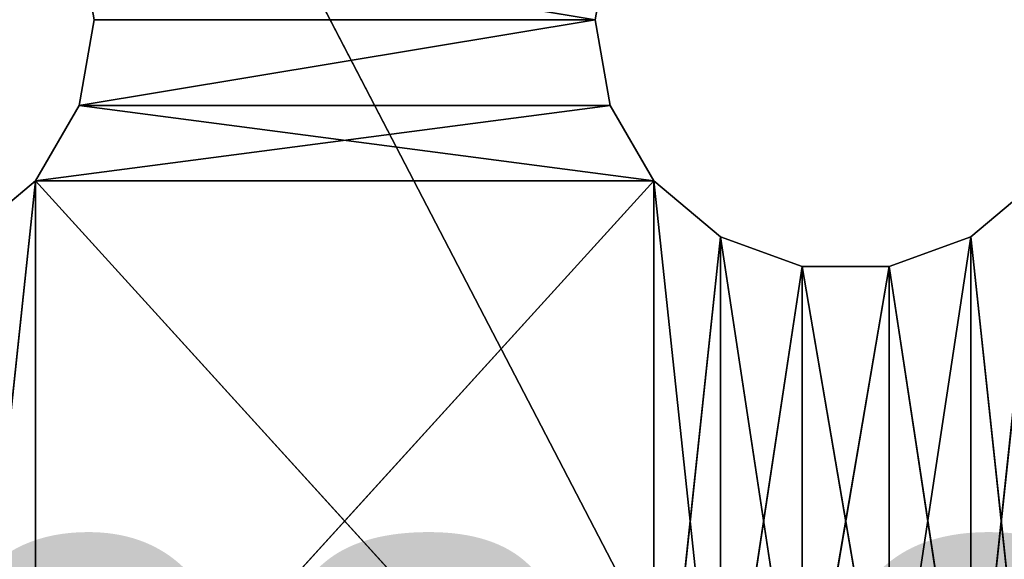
# Model space of a CAD drawing. Extents: x 0.1 to 22, y -6.2 to 5.8.
# Tile 51 of 97: x 16.1 to 18.1, y 0.7 to 1.8. Entities that reach past the tile are written whole.
import ezdxf

# ---------------------------------------------------------------- set-up
doc = ezdxf.new("R2010")
doc.units = 0
doc.header["$LTSCALE"] = 2.54
doc.layers.get('0').update_dxf_attribs({"color": 13, "linetype": 'CONTINUOUS'})

# ---------------------------------------------------------------- blocks, each defined once
blk = doc.blocks.new('GRUPA1_1')
at = {"color": 0}
for p, q in [((19.6715, -3.8541, -8.7904), (15.8596, 3.4768, -8.7904)), ((19.6715, -3.8541, -8.7904), (15.8596, 3.4768, -8.7904)), ((16.2284, 1.9752, -5.6904), (17.2586, 1.8042, -5.6904)), ((16.2284, 1.9752, -5.6904), (17.2586, 1.8042, -5.6904)), ((16.2284, 1.9752, -5.6904), (16.2586, 1.8042, -5.6904)), ((16.2284, 1.9752, -5.7904), (16.2586, 1.8042, -5.6904)), ((16.2284, 1.9752, -5.6904), (16.2586, 1.8042, -5.6904)), ((16.2284, 1.9752, -5.7904), (16.2586, 1.8042, -5.6904)), ((16.2284, 1.9752, -5.7904), (16.2586, 1.8042, -5.7904)), ((16.2284, 1.9752, -5.7904), (16.2586, 1.8042, -5.7904)), ((16.2284, 1.9752, -5.7904), (17.2586, 1.8042, -5.7904)), ((16.2284, 1.9752, -5.7904), (17.2586, 1.8042, -5.7904)), ((17.2586, 1.8042, -5.6904), (17.2887, 1.9752, -5.6904)), ((17.2586, 1.8042, -5.7904), (17.2887, 1.9752, -5.6904)), ((17.2586, 1.8042, -5.6904), (17.2887, 1.9752, -5.6904)), ((17.2586, 1.8042, -5.7904), (17.2887, 1.9752, -5.6904)), ((17.2586, 1.8042, -5.7904), (17.2887, 1.9752, -5.7904)), ((17.2586, 1.8042, -5.7904), (17.2887, 1.9752, -5.7904)), ((16.2586, 1.8042, -5.6904), (16.2284, 1.6332, -5.6904)), ((16.2284, 1.6332, -5.6904), (17.2586, 1.8042, -5.6904)), ((16.2284, 1.6332, -5.6904), (17.2586, 1.8042, -5.6904)), ((16.2586, 1.8042, -5.7904), (16.2284, 1.6332, -5.6904)), ((16.2586, 1.8042, -5.6904), (16.2284, 1.6332, -5.6904)), ((16.2586, 1.8042, -5.7904), (16.2284, 1.6332, -5.6904)), ((16.2586, 1.8042, -5.7904), (16.2284, 1.6332, -5.7904)), ((16.2586, 1.8042, -5.7904), (16.2284, 1.6332, -5.7904)), ((17.2586, 1.8042, -5.7904), (16.2284, 1.6332, -5.7904)), ((17.2586, 1.8042, -5.7904), (16.2284, 1.6332, -5.7904)), ((16.2586, 1.8042, -5.6904), (17.2586, 1.8042, -5.6904)), ((16.2586, 1.8042, -5.6904), (17.2586, 1.8042, -5.6904)), ((16.2586, 1.8042, -5.7904), (16.2586, 1.8042, -5.6904)), ((16.2586, 1.8042, -5.7904), (16.2586, 1.8042, -5.6904)), ((16.2586, 1.8042, -5.7904), (17.2586, 1.8042, -5.7904)), ((16.2586, 1.8042, -5.7904), (17.2586, 1.8042, -5.7904)), ((17.2887, 1.6332, -5.6904), (17.2586, 1.8042, -5.6904)), ((17.2887, 1.6332, -5.7904), (17.2586, 1.8042, -5.6904)), ((17.2887, 1.6332, -5.6904), (17.2586, 1.8042, -5.6904)), ((17.2887, 1.6332, -5.7904), (17.2586, 1.8042, -5.6904)), ((17.2887, 1.6332, -5.7904), (17.2586, 1.8042, -5.7904)), ((17.2586, 1.8042, -5.7904), (17.2586, 1.8042, -5.6904)), ((17.2586, 1.8042, -5.7904), (17.2586, 1.8042, -5.6904)), ((17.2887, 1.6332, -5.7904), (17.2586, 1.8042, -5.7904)), ((16.2284, 1.6332, -5.6904), (16.1416, 1.4828, -5.6904)), ((16.1416, 1.4828, -5.6904), (17.2887, 1.6332, -5.6904)), ((16.1416, 1.4828, -5.6904), (17.2887, 1.6332, -5.6904)), ((16.2284, 1.6332, -5.7904), (16.1416, 1.4828, -5.6904)), ((16.2284, 1.6332, -5.6904), (16.1416, 1.4828, -5.6904)), ((16.2284, 1.6332, -5.7904), (16.1416, 1.4828, -5.6904)), ((16.2284, 1.6332, -5.7904), (16.1416, 1.4828, -5.7904)), ((16.2284, 1.6332, -5.7904), (16.1416, 1.4828, -5.7904)), ((16.2284, 1.6332, -5.6904), (17.2887, 1.6332, -5.6904)), ((16.2284, 1.6332, -5.6904), (17.2887, 1.6332, -5.6904)), ((16.2284, 1.6332, -5.7904), (16.2284, 1.6332, -5.6904)), ((16.2284, 1.6332, -5.7904), (16.2284, 1.6332, -5.6904)), ((16.2284, 1.6332, -5.7904), (17.3756, 1.4828, -5.7904)), ((16.2284, 1.6332, -5.7904), (17.3756, 1.4828, -5.7904)), ((16.2284, 1.6332, -5.7904), (17.2887, 1.6332, -5.7904)), ((16.2284, 1.6332, -5.7904), (17.2887, 1.6332, -5.7904)), ((17.3756, 1.4828, -5.6904), (17.2887, 1.6332, -5.6904)), ((17.3756, 1.4828, -5.7904), (17.2887, 1.6332, -5.6904)), ((17.3756, 1.4828, -5.6904), (17.2887, 1.6332, -5.6904)), ((17.3756, 1.4828, -5.7904), (17.2887, 1.6332, -5.6904)), ((17.3756, 1.4828, -5.7904), (17.2887, 1.6332, -5.7904)), ((17.2887, 1.6332, -5.7904), (17.2887, 1.6332, -5.6904)), ((17.2887, 1.6332, -5.7904), (17.2887, 1.6332, -5.6904)), ((17.3756, 1.4828, -5.7904), (17.2887, 1.6332, -5.7904)), ((16.1416, 1.4828, -5.6904), (16.0086, 0.2372, -5.6904)), ((16.1416, 1.4828, -5.6904), (16.0086, 0.2372, -5.6904)), ((16.1416, 1.4828, -5.6904), (16.0086, 1.3712, -5.6904)), ((16.1416, 1.4828, -5.7904), (16.0086, 1.3712, -5.6904)), ((16.1416, 1.4828, -5.6904), (16.0086, 1.3712, -5.6904)), ((16.1416, 1.4828, -5.7904), (16.0086, 1.3712, -5.6904)), ((16.1416, 1.4828, -5.7904), (16.0086, 1.3712, -5.7904)), ((16.1416, 1.4828, -5.7904), (16.0086, 1.3712, -5.7904)), ((16.1416, 1.4828, -5.6904), (17.3756, 1.4828, -5.6904)), ((16.1416, 1.4828, -5.6904), (17.3756, 1.4828, -5.6904)), ((16.1416, 1.4828, -5.6904), (16.1416, 0.1256, -5.6904)), ((16.1416, 0.1256, -5.6904), (17.3756, 1.4828, -5.6904)), ((16.1416, 0.1256, -5.6904), (17.3756, 1.4828, -5.6904)), ((16.1416, 1.4828, -5.6904), (16.1416, 0.1256, -5.6904)), ((16.1416, 1.4828, -5.7904), (16.1416, 1.4828, -5.6904)), ((16.1416, 1.4828, -5.7904), (16.1416, 1.4828, -5.6904)), ((16.1416, 1.4828, -5.7904), (16.1416, 0.1256, -5.7904)), ((16.1416, 1.4828, -5.7904), (16.1416, 0.1256, -5.7904)), ((16.1416, 1.4828, -5.7904), (17.3756, 0.1256, -5.7904)), ((16.1416, 1.4828, -5.7904), (17.3756, 0.1256, -5.7904)), ((16.1416, 1.4828, -5.7904), (17.3756, 1.4828, -5.7904)), ((16.1416, 1.4828, -5.7904), (17.3756, 1.4828, -5.7904)), ((17.3756, 0.1256, -5.6904), (17.3756, 1.4828, -5.6904)), ((17.5086, 1.3712, -5.6904), (17.3756, 1.4828, -5.6904)), ((17.3756, 0.1256, -5.6904), (17.3756, 1.4828, -5.6904)), ((17.5086, 1.3712, -5.7904), (17.3756, 1.4828, -5.6904)), ((17.5086, 1.3712, -5.6904), (17.3756, 1.4828, -5.6904)), ((17.5086, 1.3712, -5.7904), (17.3756, 1.4828, -5.6904)), ((17.5086, 1.3712, -5.7904), (17.3756, 1.4828, -5.7904)), ((17.3756, 1.4828, -5.7904), (17.3756, 1.4828, -5.6904)), ((17.3756, 1.4828, -5.7904), (17.3756, 1.4828, -5.6904)), ((17.3756, 1.4828, -5.7904), (17.3756, 0.1256, -5.7904)), ((17.3756, 1.4828, -5.7904), (17.3756, 0.1256, -5.7904)), ((17.3756, 1.4828, -5.7904), (17.5086, 0.2372, -5.7904)), ((17.3756, 1.4828, -5.7904), (17.5086, 0.2372, -5.7904)), ((17.5086, 1.3712, -5.7904), (17.3756, 1.4828, -5.7904)), ((18.1416, 1.4828, -5.6904), (18.0086, 0.2372, -5.6904)), ((18.1416, 1.4828, -5.6904), (18.0086, 0.2372, -5.6904)), ((18.1416, 1.4828, -5.6904), (18.0086, 1.3712, -5.6904)), ((18.1416, 1.4828, -5.7904), (18.0086, 1.3712, -5.6904)), ((18.1416, 1.4828, -5.6904), (18.0086, 1.3712, -5.6904)), ((18.1416, 1.4828, -5.7904), (18.0086, 1.3712, -5.6904)), ((18.1416, 1.4828, -5.7904), (18.0086, 1.3712, -5.7904)), ((18.1416, 1.4828, -5.7904), (18.0086, 1.3712, -5.7904)), ((17.5086, 1.3712, -5.6904), (17.3756, 0.1256, -5.6904)), ((17.5086, 1.3712, -5.6904), (17.3756, 0.1256, -5.6904)), ((17.6718, 1.3118, -5.6904), (17.5086, 1.3712, -5.6904)), ((17.5086, 1.3712, -5.6904), (17.5086, 0.2372, -5.6904)), ((17.5086, 1.3712, -5.6904), (17.5086, 0.2372, -5.6904)), ((17.6718, 1.3118, -5.7904), (17.5086, 1.3712, -5.6904)), ((17.6718, 1.3118, -5.6904), (17.5086, 1.3712, -5.6904)), ((17.6718, 1.3118, -5.7904), (17.5086, 1.3712, -5.6904)), ((17.6718, 1.3118, -5.7904), (17.5086, 1.3712, -5.7904)), ((17.5086, 1.3712, -5.7904), (17.5086, 1.3712, -5.6904)), ((17.5086, 1.3712, -5.7904), (17.5086, 1.3712, -5.6904)), ((17.5086, 1.3712, -5.7904), (17.5086, 0.2372, -5.7904)), ((17.5086, 1.3712, -5.7904), (17.5086, 0.2372, -5.7904)), ((17.5086, 1.3712, -5.7904), (17.6718, 0.2966, -5.7904)), ((17.5086, 1.3712, -5.7904), (17.6718, 0.2966, -5.7904)), ((17.6718, 1.3118, -5.7904), (17.5086, 1.3712, -5.7904)), ((18.0086, 1.3712, -5.6904), (17.8454, 0.2966, -5.6904)), ((18.0086, 1.3712, -5.6904), (17.8454, 0.2966, -5.6904)), ((18.0086, 1.3712, -5.6904), (17.8454, 1.3118, -5.6904)), ((18.0086, 1.3712, -5.7904), (17.8454, 1.3118, -5.6904)), ((18.0086, 1.3712, -5.6904), (17.8454, 1.3118, -5.6904)), ((18.0086, 1.3712, -5.7904), (17.8454, 1.3118, -5.6904)), ((18.0086, 1.3712, -5.7904), (17.8454, 1.3118, -5.7904)), ((18.0086, 1.3712, -5.7904), (17.8454, 1.3118, -5.7904)), ((18.0086, 1.3712, -5.6904), (18.0086, 0.2372, -5.6904)), ((18.0086, 1.3712, -5.6904), (18.0086, 0.2372, -5.6904)), ((18.0086, 1.3712, -5.7904), (18.0086, 1.3712, -5.6904)), ((18.0086, 1.3712, -5.7904), (18.0086, 1.3712, -5.6904)), ((18.0086, 1.3712, -5.7904), (18.0086, 0.2372, -5.7904)), ((18.0086, 1.3712, -5.7904), (18.0086, 0.2372, -5.7904)), ((18.0086, 1.3712, -5.7904), (18.1416, 0.1256, -5.7904)), ((18.0086, 1.3712, -5.7904), (18.1416, 0.1256, -5.7904)), ((17.6718, 1.3118, -5.6904), (17.5086, 0.2372, -5.6904)), ((17.6718, 1.3118, -5.6904), (17.5086, 0.2372, -5.6904)), ((17.8454, 1.3118, -5.6904), (17.6718, 0.2966, -5.6904)), ((17.8454, 1.3118, -5.6904), (17.6718, 0.2966, -5.6904)), ((17.8454, 1.3118, -5.6904), (17.6718, 1.3118, -5.6904)), ((17.6718, 1.3118, -5.6904), (17.6718, 0.2966, -5.6904)), ((17.6718, 1.3118, -5.6904), (17.6718, 0.2966, -5.6904)), ((17.8454, 1.3118, -5.7904), (17.6718, 1.3118, -5.6904)), ((17.8454, 1.3118, -5.6904), (17.6718, 1.3118, -5.6904)), ((17.8454, 1.3118, -5.7904), (17.6718, 1.3118, -5.6904)), ((17.8454, 1.3118, -5.7904), (17.6718, 1.3118, -5.7904)), ((17.6718, 1.3118, -5.7904), (17.6718, 1.3118, -5.6904)), ((17.6718, 1.3118, -5.7904), (17.6718, 1.3118, -5.6904)), ((17.6718, 1.3118, -5.7904), (17.6718, 0.2966, -5.7904)), ((17.6718, 1.3118, -5.7904), (17.6718, 0.2966, -5.7904)), ((17.6718, 1.3118, -5.7904), (17.8454, 0.2966, -5.7904)), ((17.6718, 1.3118, -5.7904), (17.8454, 0.2966, -5.7904)), ((17.8454, 1.3118, -5.7904), (17.6718, 1.3118, -5.7904)), ((17.8454, 1.3118, -5.6904), (17.8454, 0.2966, -5.6904)), ((17.8454, 1.3118, -5.6904), (17.8454, 0.2966, -5.6904)), ((17.8454, 1.3118, -5.7904), (17.8454, 1.3118, -5.6904)), ((17.8454, 1.3118, -5.7904), (17.8454, 1.3118, -5.6904)), ((17.8454, 1.3118, -5.7904), (17.8454, 0.2966, -5.7904)), ((17.8454, 1.3118, -5.7904), (17.8454, 0.2966, -5.7904)), ((17.8454, 1.3118, -5.7904), (18.0086, 0.2372, -5.7904)), ((17.8454, 1.3118, -5.7904), (18.0086, 0.2372, -5.7904))]:
    blk.add_line(p, q, dxfattribs=at)
at = {"color": 9}
mesh = blk.add_polyface(dxfattribs=at)
corners = [(21.6586, 5.3542, -8.6904), (13.8586, -5.7458, -8.6904), (21.6586, -5.7458, -8.6904)]
mesh.append_faces([[corners[k] for k in face] for face in [(0, 1, 2)]], dxfattribs={"color": 9})
mesh = blk.add_polyface(dxfattribs=at)
corners = [(21.6586, 5.3542, -8.6904), (13.8586, 5.3542, -8.6904), (13.8586, -5.7458, -8.6904)]
mesh.append_faces([[corners[k] for k in face] for face in [(0, 1, 2)]], dxfattribs={"color": 9})
mesh = blk.add_polyface(dxfattribs=at)
corners = [(19.6715, -3.8541, -8.7904), (15.8596, 3.4768, -8.7904), (19.6206, 3.5216, -8.7904)]
mesh.append_faces([[corners[k] for k in face] for face in [(0, 1, 2)]], dxfattribs={"color": 9})
mesh = blk.add_polyface(dxfattribs=at)
corners = [(19.6715, -3.8541, -8.7904), (15.9057, -3.9262, -8.7904), (15.8596, 3.4768, -8.7904)]
mesh.append_faces([[corners[k] for k in face] for face in [(0, 1, 2)]], dxfattribs={"color": 9})
mesh = blk.add_polyface(dxfattribs=at)
corners = [(17.2887, 1.9752, -5.6904), (16.2284, 1.9752, -5.6904), (17.2586, 1.8042, -5.6904)]
mesh.append_faces([[corners[k] for k in face] for face in [(0, 1, 2)]], dxfattribs={"color": 9})
mesh = blk.add_polyface(dxfattribs=at)
corners = [(17.2586, 1.8042, -5.6904), (16.2284, 1.9752, -5.6904), (16.2586, 1.8042, -5.6904)]
mesh.append_faces([[corners[k] for k in face] for face in [(0, 1, 2)]], dxfattribs={"color": 9})
mesh = blk.add_polyface(dxfattribs=at)
corners = [(16.2284, 1.9752, -5.7904), (16.2586, 1.8042, -5.6904), (16.2284, 1.9752, -5.6904)]
mesh.append_faces([[corners[k] for k in face] for face in [(0, 1, 2)]], dxfattribs={"color": 9})
mesh = blk.add_polyface(dxfattribs=at)
corners = [(16.2284, 1.9752, -5.7904), (16.2586, 1.8042, -5.7904), (16.2586, 1.8042, -5.6904)]
mesh.append_faces([[corners[k] for k in face] for face in [(0, 1, 2)]], dxfattribs={"color": 9})
mesh = blk.add_polyface(dxfattribs=at)
corners = [(17.2586, 1.8042, -5.7904), (16.2586, 1.8042, -5.7904), (16.2284, 1.9752, -5.7904)]
mesh.append_faces([[corners[k] for k in face] for face in [(0, 1, 2)]], dxfattribs={"color": 9})
mesh = blk.add_polyface(dxfattribs=at)
corners = [(17.2887, 1.9752, -5.7904), (17.2586, 1.8042, -5.7904), (16.2284, 1.9752, -5.7904)]
mesh.append_faces([[corners[k] for k in face] for face in [(0, 1, 2)]], dxfattribs={"color": 9})
mesh = blk.add_polyface(dxfattribs=at)
corners = [(17.2887, 1.9752, -5.6904), (17.2586, 1.8042, -5.6904), (17.2586, 1.8042, -5.7904)]
mesh.append_faces([[corners[k] for k in face] for face in [(0, 1, 2)]], dxfattribs={"color": 9})
mesh = blk.add_polyface(dxfattribs=at)
corners = [(17.2887, 1.9752, -5.6904), (17.2586, 1.8042, -5.7904), (17.2887, 1.9752, -5.7904)]
mesh.append_faces([[corners[k] for k in face] for face in [(0, 1, 2)]], dxfattribs={"color": 9})
mesh = blk.add_polyface(dxfattribs=at)
corners = [(17.2586, 1.8042, -5.6904), (16.2586, 1.8042, -5.6904), (16.2284, 1.6332, -5.6904)]
mesh.append_faces([[corners[k] for k in face] for face in [(0, 1, 2)]], dxfattribs={"color": 9})
mesh = blk.add_polyface(dxfattribs=at)
corners = [(17.2887, 1.6332, -5.6904), (17.2586, 1.8042, -5.6904), (16.2284, 1.6332, -5.6904)]
mesh.append_faces([[corners[k] for k in face] for face in [(0, 1, 2)]], dxfattribs={"color": 9})
mesh = blk.add_polyface(dxfattribs=at)
corners = [(16.2586, 1.8042, -5.7904), (16.2284, 1.6332, -5.6904), (16.2586, 1.8042, -5.6904)]
mesh.append_faces([[corners[k] for k in face] for face in [(0, 1, 2)]], dxfattribs={"color": 9})
mesh = blk.add_polyface(dxfattribs=at)
corners = [(16.2586, 1.8042, -5.7904), (16.2284, 1.6332, -5.7904), (16.2284, 1.6332, -5.6904)]
mesh.append_faces([[corners[k] for k in face] for face in [(0, 1, 2)]], dxfattribs={"color": 9})
mesh = blk.add_polyface(dxfattribs=at)
corners = [(17.2586, 1.8042, -5.7904), (16.2284, 1.6332, -5.7904), (16.2586, 1.8042, -5.7904)]
mesh.append_faces([[corners[k] for k in face] for face in [(0, 1, 2)]], dxfattribs={"color": 9})
mesh = blk.add_polyface(dxfattribs=at)
corners = [(17.2887, 1.6332, -5.7904), (16.2284, 1.6332, -5.7904), (17.2586, 1.8042, -5.7904)]
mesh.append_faces([[corners[k] for k in face] for face in [(0, 1, 2)]], dxfattribs={"color": 9})
mesh = blk.add_polyface(dxfattribs=at)
corners = [(17.2586, 1.8042, -5.6904), (17.2887, 1.6332, -5.6904), (17.2887, 1.6332, -5.7904)]
mesh.append_faces([[corners[k] for k in face] for face in [(0, 1, 2)]], dxfattribs={"color": 9})
mesh = blk.add_polyface(dxfattribs=at)
corners = [(17.2586, 1.8042, -5.6904), (17.2887, 1.6332, -5.7904), (17.2586, 1.8042, -5.7904)]
mesh.append_faces([[corners[k] for k in face] for face in [(0, 1, 2)]], dxfattribs={"color": 9})
mesh = blk.add_polyface(dxfattribs=at)
corners = [(17.2887, 1.6332, -5.6904), (16.2284, 1.6332, -5.6904), (16.1416, 1.4828, -5.6904)]
mesh.append_faces([[corners[k] for k in face] for face in [(0, 1, 2)]], dxfattribs={"color": 9})
mesh = blk.add_polyface(dxfattribs=at)
corners = [(17.3756, 1.4828, -5.6904), (17.2887, 1.6332, -5.6904), (16.1416, 1.4828, -5.6904)]
mesh.append_faces([[corners[k] for k in face] for face in [(0, 1, 2)]], dxfattribs={"color": 9})
mesh = blk.add_polyface(dxfattribs=at)
corners = [(16.2284, 1.6332, -5.7904), (16.1416, 1.4828, -5.6904), (16.2284, 1.6332, -5.6904)]
mesh.append_faces([[corners[k] for k in face] for face in [(0, 1, 2)]], dxfattribs={"color": 9})
mesh = blk.add_polyface(dxfattribs=at)
corners = [(16.2284, 1.6332, -5.7904), (16.1416, 1.4828, -5.7904), (16.1416, 1.4828, -5.6904)]
mesh.append_faces([[corners[k] for k in face] for face in [(0, 1, 2)]], dxfattribs={"color": 9})
mesh = blk.add_polyface(dxfattribs=at)
corners = [(17.3756, 1.4828, -5.7904), (16.1416, 1.4828, -5.7904), (16.2284, 1.6332, -5.7904)]
mesh.append_faces([[corners[k] for k in face] for face in [(0, 1, 2)]], dxfattribs={"color": 9})
mesh = blk.add_polyface(dxfattribs=at)
corners = [(17.3756, 1.4828, -5.7904), (16.2284, 1.6332, -5.7904), (17.2887, 1.6332, -5.7904)]
mesh.append_faces([[corners[k] for k in face] for face in [(0, 1, 2)]], dxfattribs={"color": 9})
mesh = blk.add_polyface(dxfattribs=at)
corners = [(17.2887, 1.6332, -5.6904), (17.3756, 1.4828, -5.6904), (17.3756, 1.4828, -5.7904)]
mesh.append_faces([[corners[k] for k in face] for face in [(0, 1, 2)]], dxfattribs={"color": 9})
mesh = blk.add_polyface(dxfattribs=at)
corners = [(17.2887, 1.6332, -5.6904), (17.3756, 1.4828, -5.7904), (17.2887, 1.6332, -5.7904)]
mesh.append_faces([[corners[k] for k in face] for face in [(0, 1, 2)]], dxfattribs={"color": 9})
mesh = blk.add_polyface(dxfattribs=at)
corners = [(16.1416, 1.4828, -5.6904), (16.0086, 0.2372, -5.6904), (16.1416, 0.1256, -5.6904)]
mesh.append_faces([[corners[k] for k in face] for face in [(0, 1, 2)]], dxfattribs={"color": 9})
mesh = blk.add_polyface(dxfattribs=at)
corners = [(16.1416, 1.4828, -5.6904), (16.0086, 1.3712, -5.6904), (16.0086, 0.2372, -5.6904)]
mesh.append_faces([[corners[k] for k in face] for face in [(0, 1, 2)]], dxfattribs={"color": 9})
mesh = blk.add_polyface(dxfattribs=at)
corners = [(16.1416, 1.4828, -5.6904), (16.1416, 1.4828, -5.7904), (16.0086, 1.3712, -5.6904)]
mesh.append_faces([[corners[k] for k in face] for face in [(0, 1, 2)]], dxfattribs={"color": 9})
mesh = blk.add_polyface(dxfattribs=at)
corners = [(16.0086, 1.3712, -5.6904), (16.1416, 1.4828, -5.7904), (16.0086, 1.3712, -5.7904)]
mesh.append_faces([[corners[k] for k in face] for face in [(0, 1, 2)]], dxfattribs={"color": 9})
mesh = blk.add_polyface(dxfattribs=at)
corners = [(16.1416, 0.1256, -5.7904), (16.0086, 1.3712, -5.7904), (16.1416, 1.4828, -5.7904)]
mesh.append_faces([[corners[k] for k in face] for face in [(0, 1, 2)]], dxfattribs={"color": 9})
mesh = blk.add_polyface(dxfattribs=at)
corners = [(17.3756, 1.4828, -5.6904), (16.1416, 1.4828, -5.6904), (16.1416, 0.1256, -5.6904)]
mesh.append_faces([[corners[k] for k in face] for face in [(0, 1, 2)]], dxfattribs={"color": 9})
mesh = blk.add_polyface(dxfattribs=at)
corners = [(17.3756, 1.4828, -5.6904), (16.1416, 0.1256, -5.6904), (17.3756, 0.1256, -5.6904)]
mesh.append_faces([[corners[k] for k in face] for face in [(0, 1, 2)]], dxfattribs={"color": 9})
mesh = blk.add_polyface(dxfattribs=at)
corners = [(17.3756, 0.1256, -5.7904), (16.1416, 0.1256, -5.7904), (16.1416, 1.4828, -5.7904)]
mesh.append_faces([[corners[k] for k in face] for face in [(0, 1, 2)]], dxfattribs={"color": 9})
mesh = blk.add_polyface(dxfattribs=at)
corners = [(17.3756, 0.1256, -5.7904), (16.1416, 1.4828, -5.7904), (17.3756, 1.4828, -5.7904)]
mesh.append_faces([[corners[k] for k in face] for face in [(0, 1, 2)]], dxfattribs={"color": 9})
mesh = blk.add_polyface(dxfattribs=at)
corners = [(17.5086, 1.3712, -5.6904), (17.3756, 1.4828, -5.6904), (17.3756, 0.1256, -5.6904)]
mesh.append_faces([[corners[k] for k in face] for face in [(0, 1, 2)]], dxfattribs={"color": 9})
mesh = blk.add_polyface(dxfattribs=at)
corners = [(17.5086, 1.3712, -5.6904), (17.5086, 1.3712, -5.7904), (17.3756, 1.4828, -5.6904)]
mesh.append_faces([[corners[k] for k in face] for face in [(0, 1, 2)]], dxfattribs={"color": 9})
mesh = blk.add_polyface(dxfattribs=at)
corners = [(17.3756, 1.4828, -5.6904), (17.5086, 1.3712, -5.7904), (17.3756, 1.4828, -5.7904)]
mesh.append_faces([[corners[k] for k in face] for face in [(0, 1, 2)]], dxfattribs={"color": 9})
mesh = blk.add_polyface(dxfattribs=at)
corners = [(17.5086, 0.2372, -5.7904), (17.3756, 0.1256, -5.7904), (17.3756, 1.4828, -5.7904)]
mesh.append_faces([[corners[k] for k in face] for face in [(0, 1, 2)]], dxfattribs={"color": 9})
mesh = blk.add_polyface(dxfattribs=at)
corners = [(17.5086, 0.2372, -5.7904), (17.3756, 1.4828, -5.7904), (17.5086, 1.3712, -5.7904)]
mesh.append_faces([[corners[k] for k in face] for face in [(0, 1, 2)]], dxfattribs={"color": 9})
mesh = blk.add_polyface(dxfattribs=at)
corners = [(18.1416, 1.4828, -5.6904), (18.0086, 0.2372, -5.6904), (18.1416, 0.1256, -5.6904)]
mesh.append_faces([[corners[k] for k in face] for face in [(0, 1, 2)]], dxfattribs={"color": 9})
mesh = blk.add_polyface(dxfattribs=at)
corners = [(18.1416, 1.4828, -5.6904), (18.0086, 1.3712, -5.6904), (18.0086, 0.2372, -5.6904)]
mesh.append_faces([[corners[k] for k in face] for face in [(0, 1, 2)]], dxfattribs={"color": 9})
mesh = blk.add_polyface(dxfattribs=at)
corners = [(18.1416, 1.4828, -5.6904), (18.1416, 1.4828, -5.7904), (18.0086, 1.3712, -5.6904)]
mesh.append_faces([[corners[k] for k in face] for face in [(0, 1, 2)]], dxfattribs={"color": 9})
mesh = blk.add_polyface(dxfattribs=at)
corners = [(18.0086, 1.3712, -5.6904), (18.1416, 1.4828, -5.7904), (18.0086, 1.3712, -5.7904)]
mesh.append_faces([[corners[k] for k in face] for face in [(0, 1, 2)]], dxfattribs={"color": 9})
mesh = blk.add_polyface(dxfattribs=at)
corners = [(18.1416, 0.1256, -5.7904), (18.0086, 1.3712, -5.7904), (18.1416, 1.4828, -5.7904)]
mesh.append_faces([[corners[k] for k in face] for face in [(0, 1, 2)]], dxfattribs={"color": 9})
mesh = blk.add_polyface(dxfattribs=at)
corners = [(16.1416, 0.1256, -5.7904), (16.0086, 0.2372, -5.7904), (16.0086, 1.3712, -5.7904)]
mesh.append_faces([[corners[k] for k in face] for face in [(0, 1, 2)]], dxfattribs={"color": 9})
mesh = blk.add_polyface(dxfattribs=at)
corners = [(17.5086, 1.3712, -5.6904), (17.3756, 0.1256, -5.6904), (17.5086, 0.2372, -5.6904)]
mesh.append_faces([[corners[k] for k in face] for face in [(0, 1, 2)]], dxfattribs={"color": 9})
mesh = blk.add_polyface(dxfattribs=at)
corners = [(17.6718, 1.3118, -5.6904), (17.5086, 1.3712, -5.6904), (17.5086, 0.2372, -5.6904)]
mesh.append_faces([[corners[k] for k in face] for face in [(0, 1, 2)]], dxfattribs={"color": 9})
mesh = blk.add_polyface(dxfattribs=at)
corners = [(17.6718, 1.3118, -5.6904), (17.6718, 1.3118, -5.7904), (17.5086, 1.3712, -5.6904)]
mesh.append_faces([[corners[k] for k in face] for face in [(0, 1, 2)]], dxfattribs={"color": 9})
mesh = blk.add_polyface(dxfattribs=at)
corners = [(17.5086, 1.3712, -5.6904), (17.6718, 1.3118, -5.7904), (17.5086, 1.3712, -5.7904)]
mesh.append_faces([[corners[k] for k in face] for face in [(0, 1, 2)]], dxfattribs={"color": 9})
mesh = blk.add_polyface(dxfattribs=at)
corners = [(17.6718, 0.2966, -5.7904), (17.5086, 0.2372, -5.7904), (17.5086, 1.3712, -5.7904)]
mesh.append_faces([[corners[k] for k in face] for face in [(0, 1, 2)]], dxfattribs={"color": 9})
mesh = blk.add_polyface(dxfattribs=at)
corners = [(17.6718, 0.2966, -5.7904), (17.5086, 1.3712, -5.7904), (17.6718, 1.3118, -5.7904)]
mesh.append_faces([[corners[k] for k in face] for face in [(0, 1, 2)]], dxfattribs={"color": 9})
mesh = blk.add_polyface(dxfattribs=at)
corners = [(18.0086, 1.3712, -5.6904), (17.8454, 0.2966, -5.6904), (18.0086, 0.2372, -5.6904)]
mesh.append_faces([[corners[k] for k in face] for face in [(0, 1, 2)]], dxfattribs={"color": 9})
mesh = blk.add_polyface(dxfattribs=at)
corners = [(18.0086, 1.3712, -5.6904), (17.8454, 1.3118, -5.6904), (17.8454, 0.2966, -5.6904)]
mesh.append_faces([[corners[k] for k in face] for face in [(0, 1, 2)]], dxfattribs={"color": 9})
mesh = blk.add_polyface(dxfattribs=at)
corners = [(18.0086, 1.3712, -5.6904), (18.0086, 1.3712, -5.7904), (17.8454, 1.3118, -5.6904)]
mesh.append_faces([[corners[k] for k in face] for face in [(0, 1, 2)]], dxfattribs={"color": 9})
mesh = blk.add_polyface(dxfattribs=at)
corners = [(17.8454, 1.3118, -5.6904), (18.0086, 1.3712, -5.7904), (17.8454, 1.3118, -5.7904)]
mesh.append_faces([[corners[k] for k in face] for face in [(0, 1, 2)]], dxfattribs={"color": 9})
mesh = blk.add_polyface(dxfattribs=at)
corners = [(18.0086, 0.2372, -5.7904), (17.8454, 1.3118, -5.7904), (18.0086, 1.3712, -5.7904)]
mesh.append_faces([[corners[k] for k in face] for face in [(0, 1, 2)]], dxfattribs={"color": 9})
mesh = blk.add_polyface(dxfattribs=at)
corners = [(18.1416, 0.1256, -5.7904), (18.0086, 0.2372, -5.7904), (18.0086, 1.3712, -5.7904)]
mesh.append_faces([[corners[k] for k in face] for face in [(0, 1, 2)]], dxfattribs={"color": 9})
mesh = blk.add_polyface(dxfattribs=at)
corners = [(17.6718, 1.3118, -5.6904), (17.5086, 0.2372, -5.6904), (17.6718, 0.2966, -5.6904)]
mesh.append_faces([[corners[k] for k in face] for face in [(0, 1, 2)]], dxfattribs={"color": 9})
mesh = blk.add_polyface(dxfattribs=at)
corners = [(17.8454, 1.3118, -5.6904), (17.6718, 0.2966, -5.6904), (17.8454, 0.2966, -5.6904)]
mesh.append_faces([[corners[k] for k in face] for face in [(0, 1, 2)]], dxfattribs={"color": 9})
mesh = blk.add_polyface(dxfattribs=at)
corners = [(17.8454, 1.3118, -5.6904), (17.6718, 1.3118, -5.6904), (17.6718, 0.2966, -5.6904)]
mesh.append_faces([[corners[k] for k in face] for face in [(0, 1, 2)]], dxfattribs={"color": 9})
mesh = blk.add_polyface(dxfattribs=at)
corners = [(17.8454, 1.3118, -5.6904), (17.8454, 1.3118, -5.7904), (17.6718, 1.3118, -5.6904)]
mesh.append_faces([[corners[k] for k in face] for face in [(0, 1, 2)]], dxfattribs={"color": 9})
mesh = blk.add_polyface(dxfattribs=at)
corners = [(17.6718, 1.3118, -5.6904), (17.8454, 1.3118, -5.7904), (17.6718, 1.3118, -5.7904)]
mesh.append_faces([[corners[k] for k in face] for face in [(0, 1, 2)]], dxfattribs={"color": 9})
mesh = blk.add_polyface(dxfattribs=at)
corners = [(17.8454, 0.2966, -5.7904), (17.6718, 0.2966, -5.7904), (17.6718, 1.3118, -5.7904)]
mesh.append_faces([[corners[k] for k in face] for face in [(0, 1, 2)]], dxfattribs={"color": 9})
mesh = blk.add_polyface(dxfattribs=at)
corners = [(17.8454, 0.2966, -5.7904), (17.6718, 1.3118, -5.7904), (17.8454, 1.3118, -5.7904)]
mesh.append_faces([[corners[k] for k in face] for face in [(0, 1, 2)]], dxfattribs={"color": 9})
mesh = blk.add_polyface(dxfattribs=at)
corners = [(18.0086, 0.2372, -5.7904), (17.8454, 0.2966, -5.7904), (17.8454, 1.3118, -5.7904)]
mesh.append_faces([[corners[k] for k in face] for face in [(0, 1, 2)]], dxfattribs={"color": 9})
blk = doc.blocks.new('GRUPA0_1')
at = {"color": 0}
blk.add_blockref('GRUPA1_1', (0, 0), dxfattribs=at)

msp = doc.modelspace()

# ---------------------------------------------------------------- block references
at = {"color": 0}
ref = msp.add_blockref('GRUPA0_1', (0, 0), dxfattribs=at)
ref.add_attrib('Skp_GroupInstanceName', 'Mydelniczka wolnostoja╠Ęca.obj', (0, 0), dxfattribs={"height": 1})

doc.saveas('drawing.dxf')
